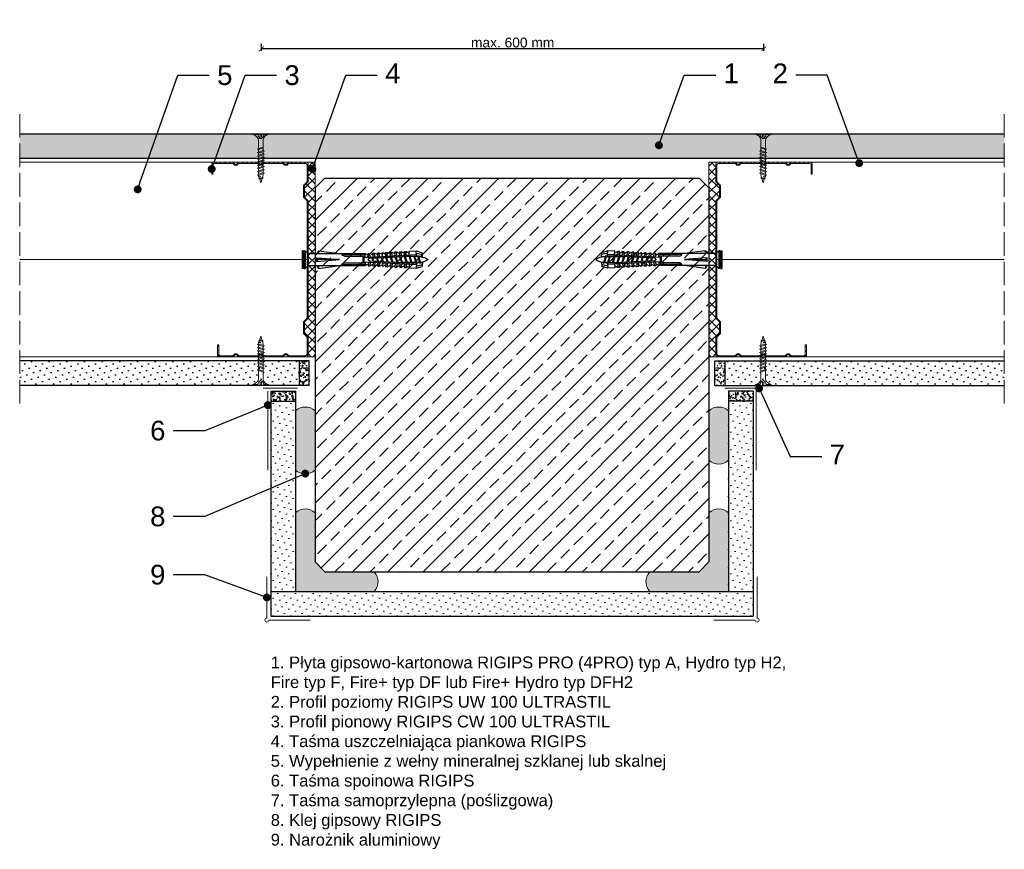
# Model space of a CAD drawing. Header units: millimetres. Extents: x 1245 to 3706, y 234 to 1605.
# Tile 9 of 9: x 3206 to 3706, y 1184 to 1605. Entities that reach past the tile are written whole.
import ezdxf
from ezdxf import colors
from ezdxf.entities.mleader import LeaderData, LeaderLine
from ezdxf.math import Vec2, Vec3

# ---------------------------------------------------------------- set-up
doc = ezdxf.new("R2010")
doc.units = ezdxf.units.MM
doc.linetypes.add('ACAD_ISO02W100', pattern=[15, 12, -3])
for name, color, linetype, lineweight in [('_ISOVER WELNA', 7, 'BATTING', 9), ('_RIGIPS AKCESORIA', 7, 'Continuous', 18), ('_RIGIPS G-K', 7, 'Continuous', 25), ('_RIGIPS PROFIL', 7, 'Continuous', 18), ('KRESKOWANIE', 7, 'Continuous', 9), ('OPISY', 7, 'Continuous', 9), ('PRZERYWANA', 7, 'ACAD_ISO02W100', 9), ('WYMIARY', 7, 'Continuous', 25)]:
    doc.layers.add(name, color=color, linetype=linetype, lineweight=lineweight)
doc.styles.get("Standard").update_dxf_attribs({"font": 'arial.ttf'})
doc.linetypes.add('BATTING', pattern='A,0.00254,-2.54,[134,ltypeshp.shx,S=2.54,R=0,X=-2.54,Y=0],-5.08,[134,ltypeshp.shx,S=2.54,R=180,X=2.54,Y=0],-2.54', length=10.16254)
doc.dimstyles.new('ISO-25', dxfattribs={"dimtxt": 5, "dimasz": 2.5, "dimexe": 2.5, "dimexo": 0.625, "dimtad": 1, "dimtxsty": 'Standard', "dimblk": 'ARCHTICK', "dimcen": 2.5, "dimadec": 0, "dimazin": 0, "dimtfac": 1, "dimtmove": 0, "dimatfit": 3, "dimfxl": 1, "dimfxlon": 1, "dimarcsym": 0})
pattern_1 = [(225, (1960.8744, 0), (1.122532, -3.367596), [0, -3.175])]

# ---------------------------------------------------------------- blocks, each defined once
blk = doc.blocks.new('TN 25')
at = {"layer": '_RIGIPS AKCESORIA'}
for p, q in [((0, -0.84), (0, 7.16)), ((0, 7.16), (0.46, 7.16)), ((0.46, 7.16), (0.46, 4.78)), ((8.47, 4.46), (8.79, 5)), ((8.79, 5), (9.93, 2.01)), ((10.1, 4.46), (10.41, 5)), ((10.41, 5), (11.56, 2.01)), ((11.67, 4.46), (11.99, 5)), ((11.99, 5), (13.14, 2.01)), ((13.21, 4.46), (13.52, 5)), ((13.52, 5), (14.67, 2.01)), ((14.8, 4.46), (15.12, 5)), ((15.12, 5), (16.26, 2.01)), ((16.42, 4.46), (16.73, 5)), ((16.73, 5), (17.88, 2.01)), ((17.99, 4.46), (18.31, 5)), ((18.31, 5), (19.45, 2.01)), ((19.68, 4.46), (20, 5)), ((20, 5), (21.14, 2.01)), ((0.46, 4.78), (0, 4.78)), ((0, 3.5), (1.77, 3.5)), ((0, 2.83), (1.77, 2.83)), ((0.46, 1.64), (0, 1.64)), ((0.46, -0.84), (0.46, 1.64)), ((1.77, 3.5), (1.77, 4.2)), ((1.77, 2.83), (1.77, 2.18)), ((3.02, 4.46), (8.47, 4.46)), ((7.49, 2.01), (3.55, 2.01)), ((7.12, 4.46), (7.12, 3.18)), ((8.03, 2.01), (7.12, 4.46)), ((7.12, 3.18), (7.65, 1.53)), ((7.65, 1.53), (8.03, 2.01)), ((9.41, 2.01), (8.03, 2.01)), ((9.61, 1.51), (8.47, 4.46)), ((9, 4.46), (10.1, 4.46)), ((9.93, 2.01), (9.61, 1.51)), ((11.04, 2.01), (9.93, 2.01)), ((11.23, 1.51), (10.1, 4.46)), ((10.62, 4.46), (11.67, 4.46)), ((11.56, 2.01), (11.23, 1.51)), ((12.61, 2.01), (11.56, 2.01)), ((12.81, 1.51), (11.67, 4.46)), ((12.2, 4.46), (13.21, 4.46)), ((13.14, 2.01), (12.81, 1.51)), ((14.15, 2.01), (13.14, 2.01)), ((14.34, 1.51), (13.21, 4.46)), ((13.73, 4.46), (14.8, 4.46)), ((14.67, 2.01), (14.34, 1.51)), ((15.74, 2.01), (14.67, 2.01)), ((15.94, 1.51), (14.8, 4.46)), ((15.33, 4.46), (16.42, 4.46)), ((16.26, 2.01), (15.94, 1.51)), ((17.36, 2.01), (16.26, 2.01)), ((17.55, 1.51), (16.42, 4.46)), ((16.94, 4.46), (17.99, 4.46)), ((17.88, 2.01), (17.55, 1.51)), ((18.93, 2.01), (17.88, 2.01)), ((19.13, 1.51), (17.99, 4.46)), ((18.52, 4.46), (19.68, 4.46)), ((19.45, 2.01), (19.13, 1.51)), ((19.45, 2.01), (20.62, 2.01)), ((20.82, 1.51), (19.68, 4.46)), ((20.21, 4.46), (20.7, 4.46)), ((20.7, 4.46), (22.28, 3.98)), ((21.14, 2.01), (20.82, 1.51)), ((21.14, 2.01), (21.81, 2.12)), ((21.85, 1.83), (21.67, 3.28)), ((21.67, 3.28), (22.14, 2.4)), ((22.14, 2.4), (21.85, 1.83)), ((22.7, 2.36), (22.14, 2.4)), ((22.28, 3.98), (22.56, 4.37)), ((22.7, 2.36), (22.28, 3.98)), ((22.56, 4.37), (23.03, 2.71)), ((23.03, 2.71), (22.7, 2.36)), ((22.71, 3.85), (25, 3.24)), ((25, 3.24), (23.03, 2.71)), ((0, -0.84), (0.46, -0.84))]:
    blk.add_line(p, q, dxfattribs=at)
for centre, major_axis, ratio, start_param, end_param in [((3.09, 7.67), (0.17, 3.2), 0.826134, 1.773653, 3.180586), ((-0.04, 0.9), (0, 3.93), 0.848176, -0.720942, -0.151112), ((3.37, -1.57), (0.28, 3.57), 0.832181, 0.035984, 1.430787), ((-2.73, 15.91), (0, 14.76), 0.848176, 3.399396, 3.475072), ((0.59, 4.62), (0, 2.81), 0.848176, 3.475072, 3.862535), ((1.66, 3.18), (0, 0.895), 0.848176, -1.552777, -0.720942), ((1.66, 3.18), (0, 0.895), 0.848176, 3.862535, 4.730408)]:
    blk.add_ellipse(centre, major_axis=major_axis, ratio=ratio, start_param=start_param, end_param=end_param, dxfattribs=at)
blk = doc.blocks.new('CW 100 ULTRASTIL')
h = blk.add_hatch()
h.set_pattern_fill('ANSI31', color=256, scale=0.5, style=0)
h.paths.add_polyline_path([(179.46, 109.85, -0.198912), (179.6, 110.2), (181.11, 111.71, 0.198912), (181.26, 112.06), (181.26, 117.65, 0.198912), (181.11, 118), (179.6, 119.51, -0.198912), (179.46, 119.86), (179.46, 128.31, -0.414214), (180.26, 129.11), (188.58, 129.11, -0.198912), (188.93, 128.96), (189.64, 128.25, 0.198912), (189.99, 128.11), (190.58, 128.11, 0.198912), (190.93, 128.25), (191.64, 128.96, -0.198912), (191.99, 129.11), (201.28, 129.11, -0.198912), (201.63, 128.96), (202.34, 128.25, 0.198912), (202.69, 128.11), (203.28, 128.11, 0.198912), (203.63, 128.25), (204.34, 128.96, -0.198912), (204.69, 129.11), (213.98, 129.11, -0.198912), (214.33, 128.96), (215.04, 128.25, 0.198912), (215.39, 128.11), (215.98, 128.11, 0.198912), (216.33, 128.25), (217.04, 128.96, -0.198912), (217.39, 129.11), (226.56, 129.11, -0.414214), (227.36, 128.31), (227.36, 123.66), (227.91, 123.66), (227.91, 128.86, 0.414214), (227.11, 129.66), (217.39, 129.66, 0.198912), (217.04, 129.51), (216.33, 128.8, -0.198912), (215.98, 128.66), (215.39, 128.66, -0.198912), (215.04, 128.8), (214.33, 129.51, 0.198912), (213.98, 129.66), (204.69, 129.66, 0.198912), (204.34, 129.51), (203.63, 128.8, -0.198912), (203.28, 128.66), (202.69, 128.66, -0.198912), (202.34, 128.8), (201.63, 129.51, 0.198912), (201.28, 129.66), (191.99, 129.66, 0.198912), (191.64, 129.51), (190.93, 128.8, -0.198912), (190.58, 128.66), (189.99, 128.66, -0.198912), (189.64, 128.8), (188.93, 129.51, 0.198912), (188.58, 129.66), (179.71, 129.66, 0.414214), (178.91, 128.86), (178.91, 119.86, 0.198912), (179.05, 119.51), (180.56, 118, -0.198912), (180.71, 117.65), (180.71, 112.06, -0.198912), (180.56, 111.71), (179.05, 110.2, 0.198912), (178.91, 109.85), (178.91, 50.66, 0.198912), (179.05, 50.31), (180.56, 48.8, -0.198912), (180.71, 48.45), (180.71, 42.86, -0.198912), (180.56, 42.51), (179.05, 41, 0.198912), (178.91, 40.65), (178.91, 31.66, 0.414214), (179.71, 30.86), (188.58, 30.86, 0.198912), (188.93, 31), (189.64, 31.71, -0.198912), (189.99, 31.86), (190.58, 31.86, -0.198912), (190.93, 31.71), (191.64, 31, 0.198912), (191.99, 30.86), (201.28, 30.86, 0.198912), (201.63, 31), (202.34, 31.71, -0.198912), (202.69, 31.86), (203.28, 31.86, -0.198912), (203.63, 31.71), (204.34, 31, 0.198912), (204.69, 30.86), (213.98, 30.86, 0.198912), (214.33, 31), (215.04, 31.71, -0.198912), (215.39, 31.86), (215.98, 31.86, -0.198912), (216.33, 31.71), (217.04, 31, 0.198912), (217.39, 30.86), (224.11, 30.86, 0.414214), (224.91, 31.66), (224.91, 36.86), (224.36, 36.86), (224.36, 32.21, -0.414214), (223.56, 31.41), (217.39, 31.41, -0.198912), (217.04, 31.55), (216.33, 32.26, 0.198912), (215.98, 32.41), (215.39, 32.41, 0.198912), (215.04, 32.26), (214.33, 31.55, -0.198912), (213.98, 31.41), (204.69, 31.41, -0.198912), (204.34, 31.55), (203.63, 32.26, 0.198912), (203.28, 32.41), (202.69, 32.41, 0.198912), (202.34, 32.26), (201.63, 31.55, -0.198912), (201.28, 31.41), (191.99, 31.41, -0.198912), (191.64, 31.55), (190.93, 32.26, 0.198912), (190.58, 32.41), (189.99, 32.41, 0.198912), (189.64, 32.26), (188.93, 31.55, -0.198912), (188.58, 31.41), (180.26, 31.41, -0.414214), (179.46, 32.21), (179.46, 40.65, -0.198912), (179.6, 41), (181.11, 42.51, 0.198912), (181.26, 42.86), (181.26, 48.45, 0.198912), (181.11, 48.8), (179.6, 50.31, -0.198912), (179.46, 50.66)])
at = {"layer": '_RIGIPS PROFIL'}
for p, q in [((178.91, 128.86), (178.91, 119.86)), ((179.46, 128.31), (179.46, 119.86)), ((188.58, 129.66), (179.71, 129.66)), ((188.58, 129.11), (180.26, 129.11)), ((188.93, 129.51), (189.64, 128.8)), ((188.93, 128.96), (189.64, 128.25)), ((190.58, 128.66), (189.99, 128.66)), ((190.58, 128.11), (189.99, 128.11)), ((191.64, 129.51), (190.93, 128.8)), ((191.64, 128.96), (190.93, 128.25)), ((201.28, 129.66), (191.99, 129.66)), ((201.28, 129.11), (191.99, 129.11)), ((201.63, 129.51), (202.34, 128.8)), ((201.63, 128.96), (202.34, 128.25)), ((203.28, 128.66), (202.69, 128.66)), ((203.28, 128.11), (202.69, 128.11)), ((204.34, 129.51), (203.63, 128.8)), ((204.34, 128.96), (203.63, 128.25)), ((204.69, 129.66), (213.98, 129.66)), ((204.69, 129.11), (213.98, 129.11)), ((214.33, 129.51), (215.04, 128.8)), ((214.33, 128.96), (215.04, 128.25)), ((215.98, 128.66), (215.39, 128.66)), ((215.98, 128.11), (215.39, 128.11)), ((217.04, 129.51), (216.33, 128.8)), ((217.04, 128.96), (216.33, 128.25)), ((227.11, 129.66), (217.39, 129.66)), ((226.56, 129.11), (217.39, 129.11)), ((227.36, 123.66), (227.36, 128.31)), ((227.91, 123.66), (227.91, 128.86)), ((227.36, 123.66), (227.91, 123.66)), ((180.56, 118), (179.05, 119.51)), ((181.11, 118), (179.6, 119.51)), ((180.71, 117.65), (180.71, 112.06)), ((181.26, 117.65), (181.26, 112.06)), ((180.56, 111.71), (179.05, 110.2)), ((181.11, 111.71), (179.6, 110.2)), ((178.91, 109.85), (178.91, 50.66)), ((179.46, 109.85), (179.46, 50.66)), ((180.56, 48.8), (179.05, 50.31)), ((181.11, 48.8), (179.6, 50.31)), ((180.71, 42.86), (180.71, 48.45)), ((181.26, 42.86), (181.26, 48.45)), ((178.91, 31.66), (178.91, 40.65)), ((180.56, 42.51), (179.05, 41)), ((179.46, 32.21), (179.46, 40.65)), ((181.11, 42.51), (179.6, 41)), ((224.36, 36.86), (224.36, 32.21)), ((224.36, 36.86), (224.91, 36.86)), ((224.91, 36.86), (224.91, 31.66)), ((188.58, 30.86), (179.71, 30.86)), ((188.58, 31.41), (180.26, 31.41)), ((188.93, 31.55), (189.64, 32.26)), ((188.93, 31), (189.64, 31.71)), ((190.58, 32.41), (189.99, 32.41)), ((190.58, 31.86), (189.99, 31.86)), ((191.64, 31.55), (190.93, 32.26)), ((191.64, 31), (190.93, 31.71)), ((201.28, 31.41), (191.99, 31.41)), ((201.28, 30.86), (191.99, 30.86)), ((201.63, 31.55), (202.34, 32.26)), ((201.63, 31), (202.34, 31.71)), ((203.28, 32.41), (202.69, 32.41)), ((203.28, 31.86), (202.69, 31.86)), ((204.34, 31.55), (203.63, 32.26)), ((204.34, 31), (203.63, 31.71)), ((204.69, 31.41), (213.98, 31.41)), ((204.69, 30.86), (213.98, 30.86)), ((214.33, 31.55), (215.04, 32.26)), ((214.33, 31), (215.04, 31.71)), ((215.98, 32.41), (215.39, 32.41)), ((215.98, 31.86), (215.39, 31.86)), ((217.04, 31.55), (216.33, 32.26)), ((217.04, 31), (216.33, 31.71)), ((223.56, 31.41), (217.39, 31.41)), ((224.11, 30.86), (217.39, 30.86))]:
    blk.add_line(p, q, dxfattribs=at)
for centre, radius, start, end in [((179.71, 128.86), 0.8, 90, 180), ((180.26, 128.31), 0.8, 90, 180), ((188.58, 129.16), 0.5, 45, 90), ((188.58, 128.61), 0.5, 45, 90), ((189.99, 129.16), 0.5, 225, 270), ((189.99, 128.61), 0.5, 225, 270), ((190.58, 129.16), 0.5, 270, 315), ((190.58, 128.61), 0.5, 270, 315), ((191.99, 129.16), 0.5, 90, 135), ((191.99, 128.61), 0.5, 90, 135), ((201.28, 129.16), 0.5, 45, 90), ((201.28, 128.61), 0.5, 45, 90), ((202.69, 129.16), 0.5, 225, 270), ((202.69, 128.61), 0.5, 225, 270), ((203.28, 129.16), 0.5, 270, 315), ((203.28, 128.61), 0.5, 270, 315), ((204.69, 129.16), 0.5, 90, 135), ((204.69, 128.61), 0.5, 90, 135), ((213.98, 129.16), 0.5, 45, 90), ((213.98, 128.61), 0.5, 45, 90), ((215.39, 129.16), 0.5, 225, 270), ((215.39, 128.61), 0.5, 225, 270), ((215.98, 129.16), 0.5, 270, 315), ((215.98, 128.61), 0.5, 270, 315), ((217.39, 129.16), 0.5, 90, 135), ((217.39, 128.61), 0.5, 90, 135), ((226.56, 128.31), 0.8, 0, 90), ((227.11, 128.86), 0.8, 0, 90), ((179.41, 119.86), 0.5, 180, 225), ((179.96, 119.86), 0.5, 180, 225), ((180.21, 117.65), 0.5, 0, 45), ((180.76, 117.65), 0.5, 0, 45), ((179.41, 109.85), 0.5, 135, 180), ((179.96, 109.85), 0.5, 135, 180), ((180.21, 112.06), 0.5, 315, 0), ((180.76, 112.06), 0.5, 315, 0), ((179.41, 50.66), 0.5, 180, 225), ((179.96, 50.66), 0.5, 180, 225), ((180.21, 48.45), 0.5, 0, 45), ((180.76, 48.45), 0.5, 0, 45), ((179.41, 40.65), 0.5, 135, 180), ((179.96, 40.65), 0.5, 135, 180), ((180.21, 42.86), 0.5, 315, 0), ((180.76, 42.86), 0.5, 315, 0), ((179.71, 31.66), 0.8, 180, 270), ((180.26, 32.21), 0.8, 180, 270), ((188.58, 31.91), 0.5, 270, 315), ((188.58, 31.36), 0.5, 270, 315), ((189.99, 31.91), 0.5, 90, 135), ((189.99, 31.36), 0.5, 90, 135), ((190.58, 31.91), 0.5, 45, 90), ((190.58, 31.36), 0.5, 45, 90), ((191.99, 31.91), 0.5, 225, 270), ((191.99, 31.36), 0.5, 225, 270), ((201.28, 31.91), 0.5, 270, 315), ((201.28, 31.36), 0.5, 270, 315), ((202.69, 31.91), 0.5, 90, 135), ((202.69, 31.36), 0.5, 90, 135), ((203.28, 31.91), 0.5, 45, 90), ((203.28, 31.36), 0.5, 45, 90), ((204.69, 31.91), 0.5, 225, 270), ((204.69, 31.36), 0.5, 225, 270), ((213.98, 31.91), 0.5, 270, 315), ((213.98, 31.36), 0.5, 270, 315), ((215.39, 31.91), 0.5, 90, 135), ((215.39, 31.36), 0.5, 90, 135), ((215.98, 31.91), 0.5, 45, 90), ((215.98, 31.36), 0.5, 45, 90), ((217.39, 31.91), 0.5, 225, 270), ((217.39, 31.36), 0.5, 225, 270), ((223.56, 32.21), 0.8, 270, 0), ((224.11, 31.66), 0.8, 270, 0)]:
    blk.add_arc(centre, radius, start, end, dxfattribs=at)
blk = doc.blocks.new('kolek rozprezny komplet 60')
for p, q in [((390.66, 217.01), (390.76, 218.91)), ((393.15, 216.88), (390.66, 217.01)), ((393.75, 218.75), (390.71, 217.96)), ((393.81, 219.85), (390.76, 218.91)), ((391.67, 216.95), (392.67, 216.95)), ((392.67, 216.95), (391.67, 213.95)), ((392.67, 216.95), (392.07, 213.95)), ((393.07, 216.95), (392.07, 213.95)), ((392.67, 216.95), (393.04, 217.45)), ((393.07, 216.95), (393.04, 217.45)), ((393.07, 216.95), (394.67, 216.95)), ((394.67, 216.95), (393.67, 213.95)), ((393.68, 217.35), (393.81, 219.85)), ((417.38, 216.11), (393.68, 217.35)), ((420.47, 216.55), (393.71, 217.95)), ((397.41, 219.66), (393.81, 219.85)), ((394.67, 216.95), (394.07, 213.95)), ((395.07, 216.95), (394.07, 213.95)), ((394.67, 216.95), (394.92, 217.29)), ((395.07, 216.95), (395.05, 217.28)), ((395.07, 216.95), (397.07, 216.95)), ((397.07, 216.95), (396.07, 213.95)), ((397.07, 216.95), (396.47, 213.95)), ((397.47, 216.95), (396.47, 213.95)), ((397.07, 216.95), (397.23, 217.17)), ((397.31, 217.76), (397.41, 219.66)), ((397.47, 216.95), (397.46, 217.16)), ((397.47, 216.95), (399.47, 216.95)), ((397.67, 217.14), (397.71, 217.74)), ((399, 219.58), (397.82, 218.98)), ((398.47, 217.1), (398.5, 217.7)), ((399.47, 216.95), (398.47, 213.95)), ((399.47, 216.95), (398.87, 213.95)), ((399.87, 216.95), (398.87, 213.95)), ((398.9, 217.68), (399, 219.58)), ((399.8, 219.54), (399, 219.58)), ((399.47, 216.95), (399.55, 217.05)), ((399.7, 217.64), (399.8, 219.54)), ((399.87, 216.95), (399.87, 217.03)), ((399.87, 216.95), (401.38, 216.95)), ((400.07, 217.02), (400.1, 217.62)), ((401.4, 219.45), (400.22, 218.85)), ((400.87, 216.98), (400.9, 217.58)), ((401.87, 216.92), (400.87, 213.95)), ((401.87, 216.92), (401.27, 213.95)), ((402.26, 216.9), (401.27, 213.95)), ((401.3, 217.56), (401.4, 219.45)), ((402.2, 219.41), (401.4, 219.45)), ((402.1, 217.51), (402.2, 219.41)), ((402.47, 216.89), (402.5, 217.49)), ((403.8, 219.33), (402.61, 218.72)), ((403.27, 216.85), (403.3, 217.45)), ((404.22, 216.8), (403.31, 214.05)), ((403.7, 217.43), (403.8, 219.33)), ((404.24, 216.8), (403.7, 214.07)), ((404.62, 216.78), (403.72, 214.07)), ((404.6, 219.29), (403.8, 219.33)), ((404.5, 217.39), (404.6, 219.29)), ((404.86, 216.77), (404.9, 217.37)), ((406.19, 219.2), (405.01, 218.6)), ((405.66, 216.73), (405.69, 217.32)), ((406.58, 216.68), (405.75, 214.18)), ((406.09, 217.3), (406.19, 219.2)), ((406.62, 216.68), (406.12, 214.2)), ((406.98, 216.66), (406.16, 214.2)), ((406.99, 219.16), (406.19, 219.2)), ((406.89, 217.26), (406.99, 219.16)), ((407.26, 216.64), (407.29, 217.24)), ((408.59, 219.08), (407.41, 218.47)), ((408.06, 216.6), (408.09, 217.2)), ((408.94, 216.55), (408.19, 214.31)), ((408.49, 217.18), (408.59, 219.08)), ((408.99, 216.55), (408.55, 214.33)), ((409.39, 219.03), (408.59, 219.08)), ((409.34, 216.53), (408.6, 214.33)), ((409.29, 217.14), (409.39, 219.03)), ((409.66, 216.52), (409.69, 217.12)), ((410.99, 218.95), (409.8, 218.35)), ((410.46, 216.47), (410.49, 217.07)), ((411.3, 216.43), (410.64, 214.44)), ((410.89, 217.05), (410.99, 218.95)), ((411.37, 216.43), (410.98, 214.45)), ((411.69, 216.41), (411.04, 214.46)), ((412.59, 218.87), (411.4, 218.26)), ((412.05, 216.39), (412.09, 216.99)), ((412.49, 216.97), (412.59, 218.87)), ((413.38, 218.82), (412.59, 218.87)), ((412.85, 216.35), (412.89, 216.95)), ((413.66, 216.31), (413.08, 214.56)), ((413.28, 216.93), (413.38, 218.82)), ((413.75, 216.3), (413.4, 214.58)), ((414.05, 216.29), (413.49, 214.58)), ((414.98, 218.74), (413.8, 218.14)), ((414.45, 216.27), (414.48, 216.86)), ((414.88, 216.84), (414.98, 218.74)), ((415.78, 218.7), (414.98, 218.74)), ((415.25, 216.22), (415.28, 216.82)), ((416.02, 216.18), (415.52, 214.69)), ((415.68, 216.8), (415.78, 218.7)), ((416.12, 216.18), (415.83, 214.71)), ((416.41, 216.16), (415.93, 214.71)), ((417.38, 218.62), (416.2, 218.01)), ((417.28, 216.72), (417.38, 218.62)), ((418.18, 218.57), (417.38, 218.62)), ((418.22, 215.58), (418.01, 214.95)), ((418.08, 216.68), (418.18, 218.57)), ((419.78, 218.49), (418.59, 217.89)), ((419.68, 216.59), (419.78, 218.49)), ((430.17, 217.15), (419.71, 217.15)), ((431.37, 217.95), (419.75, 217.95)), ((448.67, 218.45), (419.77, 218.45)), ((420.47, 217.15), (420.47, 213.75)), ((420.67, 217.15), (420.67, 213.75)), ((420.87, 217.15), (420.87, 213.75)), ((443.47, 219.95), (432.8, 218.45)), ((444.34, 216.37), (432.8, 215.45)), ((432.8, 215.45), (443.47, 215.45)), ((444.34, 214.53), (432.8, 215.45)), ((443.47, 218.45), (443.47, 219.95)), ((443.47, 219.95), (444.34, 218.45)), ((444.34, 216.37), (443.47, 215.45)), ((444.34, 214.53), (443.47, 215.45)), ((444.34, 214.53), (444.34, 216.37)), ((450.17, 219.95), (448.67, 218.45)), ((448.67, 218.45), (448.67, 212.45)), ((448.67, 216.95), (448.67, 213.95)), ((450.17, 219.95), (450.17, 210.95)), ((450.67, 219.95), (450.17, 219.95)), ((450.67, 219.95), (450.67, 210.95)), ((450.67, 219.35), (451.17, 219.95)), ((451.17, 219.95), (451.67, 219.95)), ((451.17, 219.95), (451.17, 210.95)), ((451.67, 219.95), (451.67, 210.95)), ((393.15, 214.02), (390.66, 213.89)), ((390.66, 213.89), (390.76, 211.99)), ((393.75, 212.15), (390.71, 212.94)), ((393.81, 211.05), (390.76, 211.99)), ((391.67, 213.95), (391.71, 213.45)), ((391.71, 213.45), (392.07, 213.95)), ((392.07, 213.95), (393.67, 213.95)), ((393.67, 213.95), (393.7, 213.55)), ((417.38, 214.79), (393.68, 213.55)), ((393.68, 213.55), (393.81, 211.05)), ((420.47, 214.35), (393.71, 212.95)), ((393.78, 213.55), (394.07, 213.95)), ((397.41, 211.24), (393.81, 211.05)), ((394.07, 213.95), (396.07, 213.95)), ((396.07, 213.95), (396.09, 213.67)), ((396.28, 213.68), (396.47, 213.95)), ((396.47, 213.95), (398.47, 213.95)), ((397.31, 213.14), (397.41, 211.24)), ((397.67, 213.76), (397.71, 213.16)), ((399, 211.32), (397.82, 211.93)), ((398.47, 213.95), (398.48, 213.8)), ((398.47, 213.8), (398.5, 213.2)), ((398.77, 213.81), (398.87, 213.95)), ((398.87, 213.95), (400.87, 213.95)), ((398.9, 213.22), (399, 211.32)), ((399.8, 211.36), (399, 211.32)), ((399.7, 213.26), (399.8, 211.36)), ((400.07, 213.88), (400.1, 213.28)), ((401.4, 211.45), (400.22, 212.05)), ((400.87, 213.95), (400.88, 213.92)), ((400.87, 213.92), (400.9, 213.32)), ((401.27, 213.95), (401.38, 213.95)), ((401.27, 213.94), (401.27, 213.95)), ((401.3, 213.35), (401.4, 211.45)), ((402.2, 211.49), (401.4, 211.45)), ((402.1, 213.39), (402.2, 211.49)), ((402.47, 214.01), (402.5, 213.41)), ((403.8, 211.57), (402.61, 212.18)), ((403.27, 214.05), (403.3, 213.45)), ((403.7, 213.47), (403.8, 211.57)), ((404.6, 211.62), (403.8, 211.57)), ((404.5, 213.51), (404.6, 211.62)), ((404.86, 214.13), (404.9, 213.53)), ((406.19, 211.7), (405.01, 212.3)), ((405.66, 214.17), (405.69, 213.58)), ((406.09, 213.6), (406.19, 211.7)), ((406.99, 211.74), (406.19, 211.7)), ((406.89, 213.64), (406.99, 211.74)), ((407.26, 214.26), (407.29, 213.66)), ((408.59, 211.82), (407.41, 212.43)), ((408.06, 214.3), (408.09, 213.7)), ((408.49, 213.72), (408.59, 211.82)), ((409.39, 211.87), (408.59, 211.82)), ((409.29, 213.76), (409.39, 211.87)), ((409.66, 214.38), (409.69, 213.79)), ((410.99, 211.95), (409.8, 212.55)), ((410.46, 214.43), (410.49, 213.83)), ((410.89, 213.85), (410.99, 211.95)), ((412.59, 212.03), (411.4, 212.64)), ((412.05, 214.51), (412.09, 213.91)), ((412.49, 213.93), (412.59, 212.03)), ((413.38, 212.08), (412.59, 212.03)), ((412.85, 214.55), (412.89, 213.95)), ((413.28, 213.97), (413.38, 212.08)), ((414.98, 212.16), (413.8, 212.76)), ((414.45, 214.64), (414.48, 214.04)), ((414.88, 214.06), (414.98, 212.16)), ((415.78, 212.2), (414.98, 212.16)), ((415.25, 214.68), (415.28, 214.08)), ((415.68, 214.1), (415.78, 212.2)), ((417.38, 212.29), (416.2, 212.89)), ((417.28, 214.18), (417.38, 212.29)), ((418.18, 212.33), (417.38, 212.29)), ((418.08, 214.22), (418.18, 212.33)), ((419.78, 212.41), (418.59, 213.01)), ((419.68, 214.31), (419.78, 212.41)), ((430.17, 213.75), (419.71, 213.75)), ((431.37, 212.95), (419.75, 212.95)), ((448.67, 212.45), (419.77, 212.45)), ((443.47, 210.95), (432.8, 212.45)), ((443.47, 212.45), (443.47, 210.95)), ((443.47, 210.95), (444.34, 212.45)), ((450.17, 210.95), (448.67, 212.45)), ((450.67, 210.95), (450.17, 210.95)), ((450.67, 211.55), (451.17, 210.95)), ((451.17, 210.95), (451.67, 210.95))]:
    blk.add_line(p, q)
for centre, radius, start, end in [((393.41, 206.24), 10.85, 99.2038, 121.9083), ((393.41, 224.66), 10.85, 238.0917, 260.7962), ((393.65, 216.85), 0.5, 87, 177), ((397.68, 219.24), 0.3, 177, 297), ((400.08, 219.12), 0.3, 177, 297), ((402.48, 218.99), 0.3, 177, 297), ((404.87, 218.87), 0.3, 177, 297), ((407.27, 218.74), 0.3, 177, 297), ((409.67, 218.61), 0.3, 177, 297), ((411.27, 218.53), 0.3, 177, 297), ((413.66, 218.41), 0.3, 177, 297), ((416.06, 218.28), 0.3, 177, 297), ((417.55, 215.45), 0.682, 255.8604, 104.1386), ((418.46, 218.15), 0.3, 177, 297), ((422.67, 216.95), 1, 90, 168.463), ((430.17, 218.45), 1.3, 270, 0), ((393.65, 214.05), 0.5, 183, 273), ((397.68, 211.66), 0.3, 63, 183), ((400.08, 211.78), 0.3, 63, 183), ((402.48, 211.91), 0.3, 63, 183), ((404.87, 212.03), 0.3, 63, 183), ((407.27, 212.16), 0.3, 63, 183), ((409.67, 212.29), 0.3, 63, 183), ((411.27, 212.37), 0.3, 63, 183), ((413.66, 212.5), 0.3, 63, 183), ((416.06, 212.62), 0.3, 63, 183), ((418.46, 212.75), 0.3, 63, 183), ((422.67, 213.95), 1, 191.537, 270), ((430.17, 212.45), 1.3, 0, 90)]:
    blk.add_arc(centre, radius, start, end)
blk = doc.blocks.new('naroznik')
at = {"layer": '_RIGIPS AKCESORIA'}
for p, q in [((429.5, 69.65), (429.5, 90.65)), ((430.5, 91.65), (451.5, 91.65))]:
    blk.add_line(p, q, dxfattribs=at)
blk.add_arc((429.5, 91.65), 1, 0, 270, dxfattribs=at)
blk = doc.blocks.new('_Dot')
at = {"color": 0, "linetype": 'ByBlock', "lineweight": -2}
blk.add_line((-0.5, 0), (-1, 0), dxfattribs=at)
at = {"color": 0, "linetype": 'ByBlock', "const_width": 0.5}
blk.add_lwpolyline([(-0.25, 0, 1), (0.25, 0, 1)], format="xyb", close=True, dxfattribs=at)
blk = doc.blocks.new('_ArchTick')
at = {"color": 0, "linetype": 'ByBlock', "const_width": 0.15}
blk.add_lwpolyline([(-0.5, -0.5), (0.5, 0.5)], dxfattribs=at)
blk = doc.blocks.new('*D19')
at = {"layer": 'Defpoints', "color": 0, "transparency": 16777216}
for p in [(3328.83, 1590.05), (3328.83, 1546.95), (3583.99, 1546.95)]:
    blk.add_point(p, dxfattribs=at)
at = {"layer": 'WYMIARY', "color": 0, "lineweight": -2, "transparency": 16777216}
for p, q in [((3328.83, 1589.05), (3328.83, 1592.55)), ((3583.99, 1590.05), (3328.83, 1590.05)), ((3583.99, 1589.05), (3583.99, 1592.55))]:
    blk.add_line(p, q, dxfattribs=at)
at = {"layer": 'WYMIARY', "color": 0, "lineweight": -2, "transparency": 16777216, "xscale": 2.5, "yscale": 2.5, "zscale": 2.5, "rotation": 180}
blk.add_blockref('_ArchTick', (3328.83, 1590.05), dxfattribs=at)
at = {"layer": 'WYMIARY', "color": 0, "lineweight": -2, "transparency": 16777216, "xscale": 2.5, "yscale": 2.5, "zscale": 2.5}
blk.add_blockref('_ArchTick', (3583.99, 1590.05), dxfattribs=at)
at = {"layer": 'WYMIARY', "color": 0, "transparency": 16777216, "insert": (3456.41, 1593.23), "char_height": 5, "attachment_point": 5}
blk.add_mtext('max. 600 mm', dxfattribs=at)

msp = doc.modelspace()

# ---------------------------------------------------------------- hatches: boundary and pattern name
at = {"layer": '_RIGIPS AKCESORIA'}
h = msp.add_hatch(dxfattribs=at)
h.set_pattern_fill('ANSI37', color=256, style=0)
h.set_pattern_definition([(135, (5651.281, 443.1676), (2.245064, 2.245064), []), (45, (5651.281, 443.1676), (2.245064, -2.245064), [])])
h.paths.add_polyline_path([(3352.578, 1512.644, 0.1989124), (3352.431, 1512.998), (3350.924, 1514.505, -0.1989124), (3350.778, 1514.858), (3350.778, 1520.444, -0.1989124), (3350.924, 1520.798), (3352.431, 1522.305, 0.1989124), (3352.578, 1522.658), (3352.578, 1531.651, 0.4142136), (3351.778, 1532.451), (3356.078, 1532.451), (3356.078, 1433.651), (3351.778, 1433.651, 0.4142136), (3352.578, 1434.451), (3352.578, 1443.444, 0.1989124), (3352.431, 1443.798), (3350.924, 1445.305, -0.1989124), (3350.778, 1445.658), (3350.778, 1451.244, -0.1989124), (3350.924, 1451.598), (3352.431, 1453.105, 0.1989124), (3352.578, 1453.458)])
h = msp.add_hatch(dxfattribs=at)
h.set_pattern_fill('ANSI37', color=256, style=0)
h.set_pattern_definition([(45, (1260.8744, 443.1676), (-2.245064, 2.245064), []), (135, (1260.8744, 443.1676), (-2.245064, -2.245064), [])])
h.paths.add_polyline_path([(3559.578, 1512.644, -0.1989124), (3559.724, 1512.998), (3561.231, 1514.505, 0.1989124), (3561.378, 1514.858), (3561.378, 1520.444, 0.1989124), (3561.231, 1520.798), (3559.724, 1522.305, -0.1989124), (3559.578, 1522.658), (3559.578, 1531.651, -0.4142136), (3560.378, 1532.451), (3556.078, 1532.451), (3556.078, 1433.651), (3560.378, 1433.651, -0.4142136), (3559.578, 1434.451), (3559.578, 1443.444, -0.1989124), (3559.724, 1443.798), (3561.231, 1445.305, 0.1989124), (3561.378, 1445.658), (3561.378, 1451.244, 0.1989124), (3561.231, 1451.598), (3559.724, 1453.105, -0.1989124), (3559.578, 1453.458)])
at = {"layer": '_RIGIPS G-K'}
h = msp.add_hatch(dxfattribs=at)
h.set_pattern_fill('DOTS', color=256, scale=2, angle=225, style=0)
h.set_pattern_definition([(315, (5651.281, 442.2676), (-1.122532, -3.367596), [0, -3.175])])
h.paths.add_polyline_path([(3206.078, 1419.151), (3206.078, 1431.651), (3348.078, 1431.651), (3348.078, 1419.151)])
h = msp.add_hatch(dxfattribs=at)
h.set_pattern_fill('AR-SAND', color=256, scale=0.05, style=0)
h.set_pattern_definition([(217.5, (5367.6145, 2522.0351), (0.0800016, -2.4470662), [0, -1.9304, 0, -2.159, 0, -2.06375]), (187.5, (5367.6145, 2522.035), (-2.2476164, -3.5841255), [0, -1.0414, 0, -1.7399, 0, -0.66675]), (147.5, (5369.1766, 2522.0351), (-3.9549619, -0.007186), [0, -0.635, 0, -2.286, 0, -2.9845]), (137.5, (5369.1766, 2522.035), (-3.8177823, -1.1146466), [0, -0.3175, 0, -1.4986, 0, -1.7145])])
h.paths.add_polyline_path([(3353.078, 1419.151), (3348.078, 1419.151), (3348.078, 1431.651), (3353.078, 1431.651)])
h = msp.add_hatch(dxfattribs=at)
h.set_pattern_fill('AR-SAND', color=256, scale=0.05, style=0)
h.set_pattern_definition([(322.5, (1544.541, 2522.0351), (-0.0800016, -2.4470662), [0, -1.9304, 0, -2.159, 0, -2.06375]), (352.5, (1544.541, 2522.035), (2.2476164, -3.5841255), [0, -1.0414, 0, -1.7399, 0, -0.66675]), (32.5, (1542.979, 2522.0351), (3.9549619, -0.007186), [0, -0.635, 0, -2.286, 0, -2.9845]), (42.5, (1542.979, 2522.035), (3.8177823, -1.1146466), [0, -0.3175, 0, -1.4986, 0, -1.7145])])
h.paths.add_polyline_path([(3559.078, 1419.151), (3564.078, 1419.151), (3564.078, 1431.651), (3559.078, 1431.651)])
h = msp.add_hatch(dxfattribs=at)
h.set_pattern_fill('DOTS', color=256, scale=2, angle=225, style=0)
h.set_pattern_definition([(225, (1260.8744, 442.2676), (1.122532, -3.367596), [0, -3.175])])
h.paths.add_polyline_path([(3706.078, 1419.151), (3706.078, 1431.651), (3564.078, 1431.651), (3564.078, 1419.151)])
h = msp.add_hatch(dxfattribs=at)
h.set_pattern_fill('AR-SAND', color=256, scale=0.05, angle=90, style=0)
h.set_pattern_definition([(307.5, (2230.694, 3430.6881), (2.4470662, 0.0800016), [0, -1.9304, 0, -2.159, 0, -2.06375]), (277.5, (2230.694, 3430.688), (3.5841255, -2.2476164), [0, -1.0414, 0, -1.7399, 0, -0.66675]), (237.5, (2230.694, 3432.2502), (0.007186, -3.9549619), [0, -0.635, 0, -2.286, 0, -2.9845]), (227.5, (2230.694, 3432.2502), (1.1146466, -3.8177823), [0, -0.3175, 0, -1.4986, 0, -1.7145])])
h.paths.add_polyline_path([(3333.578, 1416.151), (3333.578, 1411.151), (3346.078, 1411.151), (3346.078, 1416.151)])
h = msp.add_hatch(dxfattribs=at)
h.set_pattern_fill('AR-SAND', color=256, scale=0.05, angle=90, style=0)
h.set_pattern_definition([(307.5, (2475.694, 3430.6881), (2.4470662, 0.0800016), [0, -1.9304, 0, -2.159, 0, -2.06375]), (277.5, (2475.694, 3430.688), (3.5841255, -2.2476164), [0, -1.0414, 0, -1.7399, 0, -0.66675]), (237.5, (2475.694, 3432.2502), (0.007186, -3.9549619), [0, -0.635, 0, -2.286, 0, -2.9845]), (227.5, (2475.694, 3432.2502), (1.1146466, -3.8177823), [0, -0.3175, 0, -1.4986, 0, -1.7145])])
h.paths.add_polyline_path([(3578.578, 1411.151), (3578.578, 1416.151), (3566.078, 1416.151), (3566.078, 1411.151)])
at = {"layer": 'KRESKOWANIE'}
h = msp.add_hatch(dxfattribs=at)
h.set_pattern_fill('DOTS', color=256, scale=2, angle=225, style=0)
h.set_pattern_definition([(225, (760.8744, 0), (1.122532, -3.367596), [0, -3.175])])
h.paths.add_polyline_path([(3706.078, 1546.951), (3206.078, 1546.951), (3206.078, 1534.451), (3706.078, 1534.451)])
h = msp.add_hatch(dxfattribs=at)
h.set_pattern_fill('ANSI33', color=256, scale=2, style=0)
h.set_pattern_definition([(45, (1960.874, 0), (-8.980256, 8.980256), []), (45, (1969.855, 0), (-8.980256, 8.980256), [6.35, -3.175])])
h.paths.add_polyline_path([(3556.078, 1519.451), (3551.078, 1524.451), (3361.078, 1524.451), (3356.078, 1519.451), (3356.078, 1329.451), (3361.078, 1324.451), (3551.078, 1324.451), (3556.078, 1329.451)])
h = msp.add_hatch(dxfattribs=at)
h.set_pattern_fill('DOTS', color=256, scale=2, angle=225, style=0)
h.set_pattern_definition(pattern_1)
h.paths.add_polyline_path([(3346.078, 1411.151), (3333.578, 1411.151), (3333.578, 1314.451), (3346.078, 1314.451)])
h = msp.add_hatch(dxfattribs=at)
h.set_pattern_fill('DOTS', color=256, scale=2, angle=225, style=0)
h.set_pattern_definition(pattern_1)
h.paths.add_polyline_path([(3578.578, 1411.151), (3566.078, 1411.151), (3566.078, 1314.451), (3578.578, 1314.451)])
h = msp.add_hatch(color=256, dxfattribs=at)
edge = h.paths.add_edge_path()
edge.add_arc((3351.078, 1381.401), 7.25, 226.39718, 313.60282)
edge.add_line((3356.078, 1376.151), (3356.078, 1406.151))
edge.add_arc((3351.078, 1400.901), 7.25, 46.39718, 133.60282)
edge.add_line((3346.078, 1406.151), (3346.078, 1376.151))
h = msp.add_hatch(color=256, dxfattribs=at)
edge = h.paths.add_edge_path()
edge.add_arc((3561.078, 1386.401), 7.25, 226.39718, 313.60282)
edge.add_line((3566.078, 1381.151), (3566.078, 1406.151))
edge.add_arc((3561.078, 1400.901), 7.25, 46.39718, 133.60282)
edge.add_line((3556.078, 1406.151), (3556.078, 1381.151))
for points in [[(3346.078, 1354.451, -0.4), (3356.078, 1354.451), (3356.078, 1329.451), (3361.078, 1324.451), (3386.078, 1324.451, -0.4), (3386.078, 1314.451), (3346.078, 1314.451)], [(3566.078, 1354.451, 0.4), (3556.078, 1354.451), (3556.078, 1329.451), (3551.078, 1324.451), (3526.078, 1324.451, 0.4), (3526.078, 1314.451), (3566.078, 1314.451)]]:
    msp.add_hatch(color=256, dxfattribs=at).paths.add_polyline_path(points)
h = msp.add_hatch(dxfattribs=at)
h.set_pattern_fill('DOTS', color=256, scale=2, angle=225, style=0)
h.set_pattern_definition(pattern_1)
h.paths.add_polyline_path([(3578.578, 1314.451), (3333.578, 1314.451), (3333.578, 1301.951), (3578.578, 1301.951)])

# ---------------------------------------------------------------- linework, layer by layer
for p, q in [((3356.078, 1519.451), (3361.078, 1524.451)), ((3361.078, 1524.451), (3551.078, 1524.451)), ((3551.078, 1524.451), (3556.078, 1519.451)), ((3356.078, 1519.451), (3356.078, 1329.451)), ((3556.078, 1519.451), (3556.078, 1329.451)), ((3361.078, 1324.451), (3356.078, 1329.451)), ((3556.078, 1329.451), (3551.078, 1324.451)), ((3361.078, 1324.451), (3551.078, 1324.451))]:
    msp.add_line(p, q)
at = {"layer": '_ISOVER WELNA', "ltscale": 4.8}
for p, q in [((3206.078, 1483.051), (3352.028, 1483.051)), ((3706.078, 1483.051), (3560.128, 1483.051))]:
    msp.add_line(p, q, dxfattribs=at)
at = {"layer": '_RIGIPS AKCESORIA'}
for p, q in [((3347.178, 1417.651), (3329.678, 1417.651)), ((3332.078, 1416.151), (3332.078, 1376.151)), ((3564.078, 1417.651), (3581.578, 1417.651)), ((3580.078, 1416.151), (3580.078, 1376.151))]:
    msp.add_line(p, q, dxfattribs=at)
at = {"layer": '_RIGIPS G-K'}
for p, q in [((3206.078, 1546.951), (3706.078, 1546.951)), ((3206.078, 1534.451), (3706.078, 1534.451)), ((3353.078, 1431.651), (3206.078, 1431.651)), ((3348.078, 1431.651), (3348.078, 1419.151)), ((3353.078, 1419.151), (3353.078, 1431.651)), ((3559.078, 1431.651), (3706.078, 1431.651)), ((3559.078, 1419.151), (3559.078, 1431.651)), ((3564.078, 1431.651), (3564.078, 1419.151)), ((3353.078, 1419.151), (3206.078, 1419.151)), ((3333.578, 1416.151), (3333.578, 1301.951)), ((3333.578, 1416.151), (3346.078, 1416.151)), ((3346.078, 1416.151), (3346.078, 1314.451)), ((3559.078, 1419.151), (3706.078, 1419.151)), ((3566.078, 1416.151), (3566.078, 1314.451)), ((3578.578, 1416.151), (3566.078, 1416.151)), ((3578.578, 1416.151), (3578.578, 1301.951)), ((3333.578, 1411.151), (3346.078, 1411.151)), ((3578.578, 1411.151), (3566.078, 1411.151)), ((3333.578, 1314.451), (3578.578, 1314.451)), ((3333.578, 1301.951), (3578.578, 1301.951))]:
    msp.add_line(p, q, dxfattribs=at)
at = {"layer": '_RIGIPS PROFIL'}
for p, q in [((3356.078, 1532.451), (3206.078, 1532.451)), ((3556.078, 1532.451), (3706.078, 1532.451)), ((3356.078, 1433.651), (3206.078, 1433.651)), ((3556.078, 1433.651), (3706.078, 1433.651))]:
    msp.add_line(p, q, dxfattribs=at)
at = {"layer": 'KRESKOWANIE'}
for p, q in [((3356.078, 1519.451), (3356.078, 1532.451)), ((3556.078, 1519.451), (3556.078, 1532.451))]:
    msp.add_line(p, q, dxfattribs=at)
for centre, start, end in [((3351.078, 1400.901), 46.39718, 133.60282), ((3561.078, 1400.901), 46.39718, 133.60282), ((3561.078, 1386.401), 226.39718, 313.60282), ((3351.078, 1381.401), 226.39718, 313.60282), ((3351.078, 1349.201), 46.39718, 133.60282), ((3561.078, 1349.201), 46.39718, 133.60282), ((3380.828, 1319.451), 316.39718, 43.60282), ((3531.328, 1319.451), 136.39718, 223.60282)]:
    msp.add_arc(centre, 7.25, start, end, dxfattribs=at)
at = {"layer": 'PRZERYWANA'}
for p, q in [((3206.078, 1556.951), (3206.078, 1409.151)), ((3706.078, 1556.951), (3706.078, 1409.151))]:
    msp.add_line(p, q, dxfattribs=at)

# ---------------------------------------------------------------- block references
at = {"xscale": -1}
msp.add_blockref('kolek rozprezny komplet 60', (3801.252, 1267.601), dxfattribs=at)
msp.add_blockref('kolek rozprezny komplet 60', (3110.903, 1267.601))
at = {"layer": '_RIGIPS AKCESORIA'}
for name, p, rotation in [('TN 25', (3325.333, 1546.951), 270), ('TN 25', (3586.822, 1419.151), 90), ('naroznik', (3423.232, 870.45), 90)]:
    msp.add_blockref(name, p, dxfattribs=dict(at, rotation=rotation))
at = {"layer": '_RIGIPS AKCESORIA', "xscale": -1}
for name, p, rotation in [('TN 25', (3586.822, 1546.951), 90), ('TN 25', (3325.333, 1419.151), 270), ('naroznik', (3488.923, 870.45), 270)]:
    msp.add_blockref(name, p, dxfattribs=dict(at, rotation=rotation))
at = {"layer": '_RIGIPS PROFIL', "xscale": -1}
msp.add_blockref('CW 100 ULTRASTIL', (3531.485, 1402.794), dxfattribs=at)
at = {"layer": '_RIGIPS PROFIL'}
msp.add_blockref('CW 100 ULTRASTIL', (3380.671, 1402.794), dxfattribs=at)

# ---------------------------------------------------------------- texts
at = {"insert": (3333.578, 1281.428), "char_height": 6, "width": 263.68772, "attachment_point": 1}
msp.add_mtext('1. Płyta gipsowo-kartonowa RIGIPS PRO (4PRO) typ A, Hydro typ H2, Fire typ F, Fire+ typ DF lub Fire+ Hydro typ DFH2\\P2. Profil poziomy RIGIPS UW 100 ULTRASTIL\\P3. Profil pionowy RIGIPS CW 100 ULTRASTIL\\P4. Taśma uszczelniająca piankowa RIGIPS\\P5. Wypełnienie z wełny mineralnej szklanej lub skalnej\\P6. Taśma spoinowa RIGIPS\\P7. Taśma samoprzylepna (poślizgowa)\\P8. Klej gipsowy RIGIPS\\P9. Narożnik aluminiowy', dxfattribs=at)

# ---------------------------------------------------------------- dimensions: what is measured, and where the dimension line sits
at = {"layer": 'WYMIARY'}
dim = msp.add_linear_dim(base=(3328.832, 1590.051), p1=(3583.992, 1546.951), p2=(3328.832, 1546.951), text='max. 600 mm', dimstyle='ISO-25', override={"dimtad": 3, "dimtmove": 2}, dxfattribs=at)
dim.commit()
dim.dimension.update_dxf_attribs({"geometry": '*D19', "text_midpoint": (3456.412, 1593.228)})

# ---------------------------------------------------------------- leaders
at = {"layer": 'OPISY'}
ml = msp.add_multileader_mtext('Standard', dxfattribs=at)
ml.set_content('5', color=256)
ml.set_leader_properties()
ml.set_arrow_properties(name='DOT')
ml.build(insert=Vec2(0, 0))
ctx = ml.context
ctx.base_point, ctx.char_height, ctx.landing_gap_size, ctx.plane_origin = Vec3(3302.347, 1576.612), 10, 4, Vec3(3109.758, 1720.271)
notes = []
notes.append((ctx, [(0, (1, 1, 0), (3286.347, 1576.612), (1, 0), 16, [(0, [(3266.01, 1518.677)], 0, [])])]))
ctx.mtext.insert, ctx.mtext.flow_direction = Vec3(3306.347, 1581.697), 5
ml = msp.add_multileader_mtext('Standard', dxfattribs=at)
ml.set_content('3', color=256)
ml.set_leader_properties()
ml.set_arrow_properties(name='DOT')
ml.build(insert=Vec2(0, 0))
ctx = ml.context
ctx.base_point, ctx.char_height, ctx.landing_gap_size, ctx.plane_origin = Vec3(3336.512, 1576.612), 10, 4, Vec3(3143.923, 1720.271)
notes.append((ctx, [(0, (1, 1, 0), (3320.512, 1576.612), (1, 0), 16, [(0, [(3303.578, 1529.051)], 0, [])])]))
ctx.mtext.insert, ctx.mtext.flow_direction = Vec3(3340.512, 1581.701), 5
ml = msp.add_multileader_mtext('Standard', dxfattribs=at)
ml.set_content('4', color=256)
ml.set_leader_properties()
ml.set_arrow_properties(name='DOT')
ml.build(insert=Vec2(0, 0))
ctx = ml.context
ctx.base_point, ctx.char_height, ctx.landing_gap_size, ctx.plane_origin = Vec3(3387.678, 1576.612), 10, 4, Vec3(3195.089, 1720.271)
notes.append((ctx, [(0, (1, 1, 0), (3371.678, 1576.612), (1, 0), 16, [(0, [(3354.743, 1529.051)], 0, [])])]))
ctx.mtext.insert, ctx.mtext.flow_direction = Vec3(3391.678, 1582.612), 5
ml = msp.add_multileader_mtext('Standard', dxfattribs=at)
ml.set_content('1', color=256)
ml.set_leader_properties()
ml.set_arrow_properties(name='DOT')
ml.build(insert=Vec2(0, 0))
ctx = ml.context
ctx.base_point, ctx.char_height, ctx.landing_gap_size, ctx.plane_origin = Vec3(3559.513, 1576.612), 10, 4, Vec3(3366.924, 1720.271)
notes.append((ctx, [(0, (1, 1, 0), (3543.513, 1576.612), (1, 0), 16, [(0, [(3530.691, 1541.077)], 0, [])])]))
ctx.mtext.insert, ctx.mtext.flow_direction = Vec3(3563.513, 1582.612), 5
ml = msp.add_multileader_mtext('Standard', dxfattribs=at)
ml.set_content('2', color=256)
ml.set_leader_properties()
ml.set_arrow_properties(name='DOT')
ml.build(insert=Vec2(0, 0))
ctx = ml.context
ctx.base_point, ctx.char_height, ctx.landing_gap_size, ctx.plane_origin = Vec3(3585.576, 1576.612), 10, 4, Vec3(3792.788, 1720.271)
ctx.text_align_type = 2
notes.append((ctx, [(0, (1, 1, 0), (3616.2, 1576.612), (-1, 0), 16, [(0, [(3632.407, 1532.016)], 0, [])])]))
ctx.mtext.insert, ctx.mtext.alignment, ctx.mtext.flow_direction = Vec3(3596.2, 1582.612), 3, 5
ml = msp.add_multileader_mtext('Standard', dxfattribs=at)
ml.set_content('7', color=256)
ml.set_leader_properties()
ml.set_arrow_properties(name='DOT')
ml.build(insert=Vec2(0, 0))
ctx = ml.context
ctx.base_point, ctx.char_height, ctx.landing_gap_size, ctx.plane_origin = Vec3(3613.356, 1383.096), 10, 4, Vec3(3420.767, 1239.436)
notes.append((ctx, [(0, (1, 1, 0), (3597.356, 1383.096), (1, 0), 16, [(0, [(3581.578, 1417.586)], 0, [])])]))
ctx.mtext.insert, ctx.mtext.flow_direction = Vec3(3617.356, 1389.096), 5
ml = msp.add_multileader_mtext('Standard', dxfattribs=at)
ml.set_content('6', color=256)
ml.set_leader_properties()
ml.set_arrow_properties(name='DOT')
ml.build(insert=Vec2(0, 0))
ctx = ml.context
ctx.base_point, ctx.char_height, ctx.landing_gap_size, ctx.plane_origin = Vec3(3269.484, 1396.093), 10, 4, Vec3(3476.676, 1252.434)
ctx.text_align_type = 2
notes.append((ctx, [(0, (1, 1, 0), (3300.087, 1396.093), (-1, 0), 16, [(0, [(3332.078, 1409.083)], 0, [])])]))
ctx.mtext.insert, ctx.mtext.alignment, ctx.mtext.flow_direction = Vec3(3280.087, 1401.179), 3, 5
ml = msp.add_multileader_mtext('Standard', dxfattribs=at)
ml.set_content('8', color=256)
ml.set_leader_properties()
ml.set_arrow_properties(name='DOT')
ml.build(insert=Vec2(0, 0))
ctx = ml.context
ctx.base_point, ctx.char_height, ctx.landing_gap_size, ctx.plane_origin = Vec3(3269.498, 1352.502), 10, 4, Vec3(3476.676, 1208.843)
ctx.text_align_type = 2
notes.append((ctx, [(0, (1, 1, 0), (3300.087, 1352.502), (-1, 0), 16, [(0, [(3351.078, 1374.333)], 0, [])])]))
ctx.mtext.insert, ctx.mtext.alignment, ctx.mtext.flow_direction = Vec3(3280.087, 1357.587), 3, 5
ml = msp.add_multileader_mtext('Standard', dxfattribs=at)
ml.set_content('9', color=256)
ml.set_leader_properties()
ml.set_arrow_properties(name='DOT')
ml.build(insert=Vec2(0, 0))
ctx = ml.context
ctx.base_point, ctx.char_height, ctx.landing_gap_size, ctx.plane_origin = Vec3(3269.512, 1322.931), 10, 4, Vec3(3476.676, 1179.271)
ctx.text_align_type = 2
notes.append((ctx, [(0, (1, 1, 0), (3300.087, 1322.931), (-1, 0), 16, [(0, [(3331.578, 1311.451)], 0, [])])]))
ctx.mtext.insert, ctx.mtext.alignment, ctx.mtext.flow_direction = Vec3(3280.087, 1328.016), 3, 5
for ctx, leaders in notes:
    for number, flags, end, landing, length, lines in leaders:
        leader = LeaderData()
        leader.index, (leader.has_last_leader_line, leader.has_dogleg_vector, leader.attachment_direction) = number, flags
        leader.last_leader_point, leader.dogleg_vector, leader.dogleg_length = Vec3(end), Vec3(landing), length
        for number, points, colour, breaks in lines:
            line = LeaderLine()
            line.index, line.vertices, line.color, line.breaks = number, Vec3.list(points), colors.encode_raw_color(colour), breaks
            leader.lines.append(line)
        ctx.leaders.append(leader)

doc.saveas('drawing.dxf')
